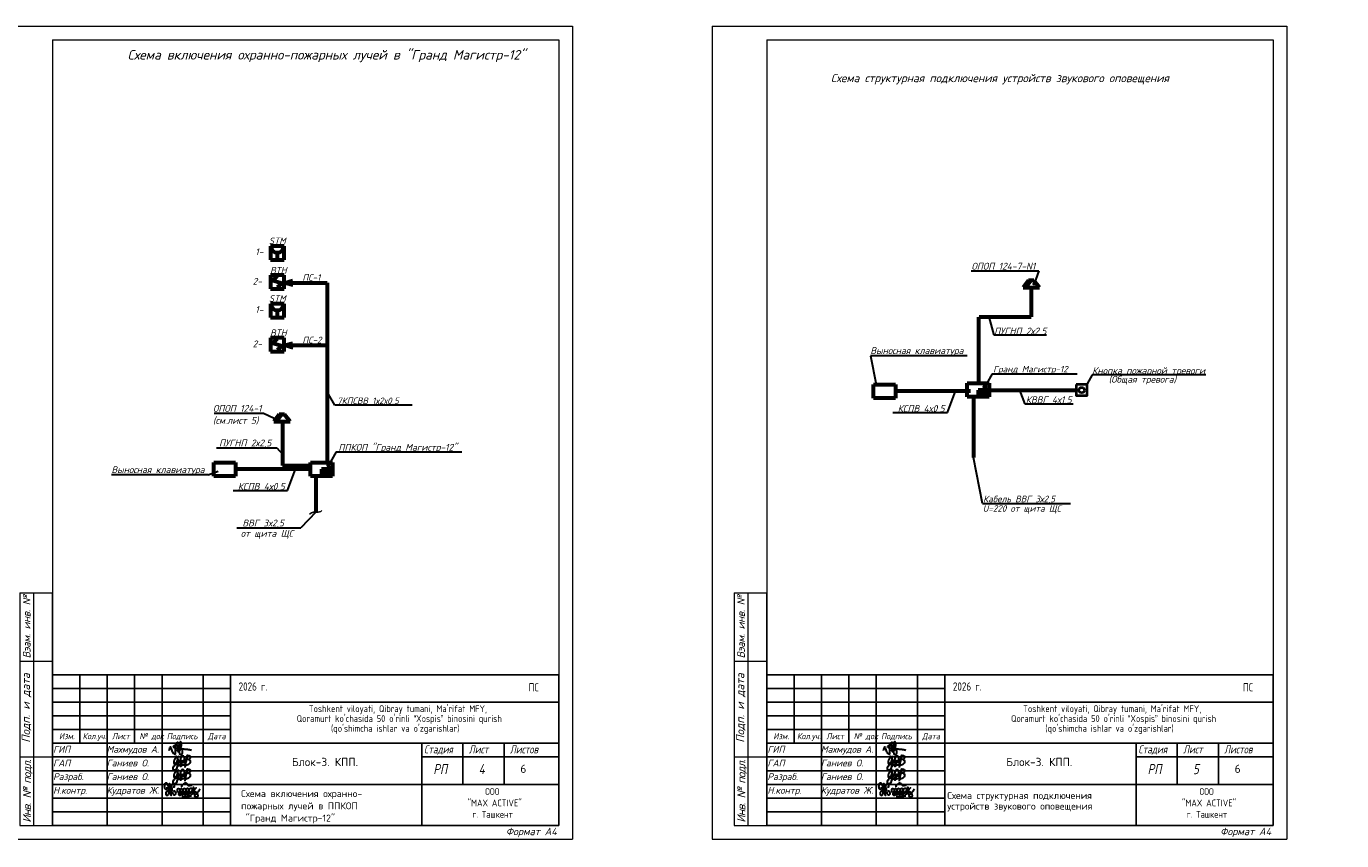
# Model space of a CAD drawing. Header units: millimetres. Extents: x 432047 to 29405049, y -633596 to -603809.
# Tile 4 of 8: x 573266 to 621337, y -633567 to -603809. Entities that reach past the tile are written whole.
import ezdxf

# ---------------------------------------------------------------- set-up
doc = ezdxf.new("R2010")
doc.units = ezdxf.units.MM
for name, pattern in [('CENTER', [50.8, 31.75, -6.35, 6.35, -6.35]), ('DASHED2', [0.375, 0.25, -0.125]), ('HIDDEN', [0.375, 0.25, -0.125])]:
    doc.linetypes.add(name, pattern=pattern)
for name, color, linetype, lineweight in [('HVA. Текст (Text) RU.0', 7, 'Continuous', 13), ('Вспомог.', 210, 'Continuous', 40), ('Выносные', 8, 'Continuous', 25), ('Контуры', 65, 'Continuous', 40), ('Лист4', 7, 'Continuous', 15), ('Надписи', 1, 'Continuous', 20), ('Разм.', 8, 'Continuous', 25), ('размер', 92, 'Continuous', 20), ('текст', 7, 'Continuous', 25), ('Формат1', 7, 'Continuous', 25)]:
    doc.layers.add(name, color=color, linetype=linetype, lineweight=lineweight)
doc.layers.add('Рамка (Sheet frame)', color=7, linetype='Continuous')
doc.styles.add('RomanS', font='romans.shx')
doc.styles.add('SPDS1', font='spds.shx', dxfattribs={"width": 0.8})
doc.styles.add('style1', font='isocpeui.ttf', dxfattribs={"height": 80})
doc.styles.add('style4', font='isocpeur.ttf', dxfattribs={"height": 350})
doc.styles.add('ГОСТ', font='isocpeur.ttf', dxfattribs={"oblique": 15, "height": 3.5})
doc.styles.add('ГОСТ 250', font='isocpeui.ttf', dxfattribs={"height": 250})
doc.styles.add('ГОСТ 300', font='isocpeur.ttf', dxfattribs={"width": 0.8, "height": 300})

# ---------------------------------------------------------------- blocks, each defined once
blk = doc.blocks.new('Штамп боковой')
at = {"layer": 'Рамка (Sheet frame)', "color": 7, "lineweight": -2}
for p, q in [((0.65, 85), (12.65, 85)), ((0.65, 85), (0.65, 0)), ((5.65, 85), (5.65, 0)), ((12.65, 0), (12.65, 85)), ((0.65, 60), (12.65, 60)), ((0.65, 25), (12.65, 25)), ((0.65, 0), (12.65, 0))]:
    blk.add_line(p, q, dxfattribs=at)
at = {"layer": 'Рамка (Sheet frame)', "color": 7, "lineweight": -2, "rotation": 90, "style": 'ГОСТ'}
for s, insert, char_height, width, attachment_point in [('{\\T0.95;\\C256;Вэам. инв. №}', (1.8, 61.01), 2.8, 25, 1), ('{\\C256;Подп. и дата}', (3.12, 42.91), 3, 28.9392, 5), ('{\\T0.9;\\C256;Инв. № подл.}', (1.8, 1.01), 3, 28.7362, 1)]:
    blk.add_mtext(s, dxfattribs=dict(at, insert=insert, char_height=char_height, width=width, attachment_point=attachment_point))
blk = doc.blocks.new('A4')
at = {"layer": 'Рамка (Sheet frame)', "color": 7, "lineweight": 20}
for p, q in [((0, 297), (210, 297)), ((0, 297), (0, 0)), ((210, 297), (210, 0)), ((20, 292), (205, 292)), ((20, 292), (20, 5)), ((205, 292), (205, 5)), ((20, 60), (20, 5)), ((20, 5), (205, 5)), ((0, 0), (210, 0))]:
    blk.add_line(p, q, dxfattribs=at)
blk.add_blockref('Штамп боковой', (7.35, 5), dxfattribs=at)
at = {"layer": 'Рамка (Sheet frame)', "color": 6, "ltscale": 0.3, "insert": (194.97, 2.41), "char_height": 2.7, "width": 22.1779, "attachment_point": 5, "style": 'ГОСТ'}
blk.add_mtext('Формат А4', dxfattribs=at)
blk = doc.blocks.new('A$C4c4061ee')
at = {"color": 184, "lineweight": 30}
blk.add_spline([(-39.7, -7.1), (-36.8, 4), (-34, 7.9), (-31.2, -0.1), (-24.1, -16.2), (-16.7, -23.5), (-13.9, -23.5), (-12.5, -17.9), (-12.5, 12.7), (-8.3, 24.8), (-4.4, 27), (-3.4, 21.4), (-5.7, 12.9), (-4.4, 8), (-4.4, -10), (-2, -12.6), (3.3, -10), (9.6, 6.1), (12.6, 19.5), (7.6, 28.9), (4.7, 26.6), (2.4, 16.6), (1.1, -1.2), (2.9, -14.2), (6.8, -24.8), (10.9, -24.8), (15, -21.3), (16.5, -17.2), (16.5, -9.9), (12, 2), (5.9, 7.4), (-2.7, 10.3), (-10, 12.1), (-17, 12.1), (-21.5, 11.2), (-22.5, 7.7), (-20, 5.4), (-14, 3.7), (-0.7, 1.8), (11, 0.5), (22.2, -1.2), (37.6, -2.6), (43.5, -3.6), (49.3, -4.5), (54.9, -6.4)], degree=3, dxfattribs=at)
blk = doc.blocks.new('x2')
at = {"color": 184, "lineweight": 30}
for points in [[(78585, 16823), (78585, 16800), (78578, 16780), (78566, 16779), (78552, 16793), (78544, 16821), (78544, 16860), (78552, 16896), (78564, 16910), (78580, 16912), (78601, 16877), (78616, 16818), (78621, 16768), (78619, 16720), (78611, 16676), (78602, 16660), (78593, 16657), (78581, 16669), (78573, 16701), (78576, 16724), (78584, 16740), (78594, 16748), (78603, 16750)], [(78621, 16751), (78648, 16780), (78651, 16827), (78645, 16873), (78641, 16894), (78640, 16890), (78642, 16883), (78649, 16847), (78651, 16827), (78656, 16789), (78660, 16746), (78664, 16706), (78667, 16672), (78670, 16661), (78668, 16666), (78667, 16673), (78662, 16732), (78659, 16755), (78657, 16779), (78656, 16786), (78664, 16778), (78674, 16781), (78681, 16806), (78681, 16850), (78685, 16876), (78696, 16889), (78711, 16888), (78728, 16865), (78731, 16843), (78727, 16825), (78716, 16823), (78709, 16824)], [(78681, 16802), (78685, 16767), (78695, 16721), (78707, 16692), (78720, 16679), (78739, 16676), (78754, 16683), (78761, 16706), (78756, 16725), (78748, 16738), (78736, 16746), (78724, 16744), (78721, 16737)], [(78797, 16717), (78799, 16789), (78806, 16801), (78818, 16800), (78841, 16772), (78848, 16732), (78854, 16681), (78849, 16663), (78835, 16661), (78825, 16677), (78828, 16710), (78841, 16744), (78856, 16774), (78870, 16795), (78889, 16793), (78903, 16760), (78909, 16701), (78909, 16673), (78892, 16667), (78877, 16683), (78882, 16713), (78895, 16740), (78901, 16769), (78910, 16791), (78930, 16803), (78950, 16791), (78958, 16755), (78963, 16717), (78965, 16682), (78952, 16673), (78932, 16676), (78931, 16706), (78946, 16742), (78966, 16782), (78978, 16800), (79002, 16799), (79017, 16771), (79021, 16716), (79017, 16685), (79006, 16671), (78991, 16674), (78983, 16708), (78998, 16742), (79019, 16775), (79039, 16800), (79068, 16805), (79086, 16776), (79091, 16716), (79082, 16687), (79061, 16684), (79050, 16697), (79066, 16740), (79088, 16767), (79107, 16798), (79110, 16823), (79111, 16819), (79125, 16691), (79125, 16695), (79121, 16755), (79122, 16767), (79132, 16785), (79154, 16805), (79162, 16810), (79158, 16808)], [(78886, 16827), (78881, 16847), (78905, 16877), (78937, 16904), (78959, 16908), (78977, 16898), (78986, 16880), (78997, 16864), (79013, 16858), (79041, 16860), (79061, 16865), (79080, 16864), (79086, 16862)], [(79121, 16760), (79131, 16746), (79145, 16737), (79160, 16728), (79174, 16710), (79187, 16686), (79192, 16665), (79190, 16644), (79182, 16633), (79161, 16630), (79145, 16632), (79135, 16643), (79134, 16657), (79144, 16670), (79157, 16684), (79172, 16700), (79187, 16716), (79206, 16740), (79225, 16769), (79240, 16791)], [(78879, 16636), (78919, 16635), (78966, 16642), (79009, 16647), (79042, 16654), (79068, 16654)]]:
    blk.add_spline(points, degree=3, dxfattribs=at)
blk = doc.blocks.new('Odil Ganiyev')
at = {"color": 184, "lineweight": 30}
for points in [[(278009, -189095), (278081, -189029), (278139, -189055), (278204, -188993)], [(278218, -189288), (278220, -189298), (278251, -189229), (278258, -189294), (278315, -189206), (278295, -189231), (278320, -189288), (278380, -189198), (278355, -189239), (278384, -189286), (278449, -189192), (278428, -189223), (278438, -189281), (278515, -189197), (278494, -189208), (278505, -189282), (278604, -188932), (278563, -189514)], [(278174, -189155), (278173, -189633), (278135, -189699), (278036, -189702), (278008, -189605), (278074, -189469), (278128, -189405), (278218, -189288)], [(278213, -189509), (278316, -189388), (278340, -189483), (278421, -189425), (278521, -189382)]]:
    blk.add_spline(points, degree=3, dxfattribs=at)
for points, knots in [([(278396, -189316), (278466, -189243), (278495, -189145), (278487, -189009), (278378, -188944), (278332, -188998), (278319, -189020), (278305, -189050), (278280, -189134), (278300, -189288), (278388, -189386)], [0, 0, 0, 0, 210.331661, 341.544209, 437.993539, 521.209993, 521.209993, 521.209993, 602.643394, 823.015149, 823.015149, 823.015149, 823.015149]), ([(278604, -188939), (278630, -188908), (278658, -188890), (278746, -188897), (278776, -188980), (278743, -189054), (278691, -189101), (278617, -189118)], [0, 0, 0, 0, 59.301687, 137.83445, 232.671471, 306.955654, 371.443461, 371.443461, 371.443461, 371.443461]), ([(278093, -189111), (278063, -189124), (277979, -189180), (277976, -189469), (278121, -189357), (278159, -189260), (278167, -189222)], [0, 0, 0, 0, 84.01965, 319.3343, 434.006974, 519.963926, 519.963926, 519.963926, 519.963926]), ([(278167, -189222), (278181, -189151), (278171, -189084), (278111, -189103), (278093, -189111)], [526.826092, 526.826092, 526.826092, 526.826092, 665.559085, 706.396126, 706.396126, 706.396126, 706.396126]), ([(278617, -189118), (278680, -189058), (278780, -189127), (278817, -189262), (278675, -189400), (278595, -189412), (278531, -189410)], [498.211239, 498.211239, 498.211239, 498.211239, 560.962433, 628.560844, 789.184895, 992.203079, 992.203079, 992.203079, 992.203079])]:
    blk.add_open_spline(points, degree=3, knots=knots, dxfattribs=at)
blk = doc.blocks.new('sdfbee333')
for name, p, xscale, yscale, zscale in [('A$C4c4061ee', (-5236, 1235), 8.662286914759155, 8.662286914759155, 8.662286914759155), ('x2', (-151986, -31497), 1.86192246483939, 1.86192246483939, 1.86192246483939)]:
    blk.add_blockref(name, p, dxfattribs=dict(xscale=xscale, yscale=yscale, zscale=zscale))
at = {"xscale": 0.7425847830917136, "yscale": 0.7425847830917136, "zscale": 0.7425847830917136, "rotation": 351.5695638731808}
for p in [(-189002, 170084), (-189002, 169584)]:
    blk.add_blockref('Odil Ganiyev', p, dxfattribs=at)
at = {"ltscale": 100, "style": 'ГОСТ 300', "width": 0.8}
for s, p in [('2026 г.', (-3042, 3357)), ('ПС', (7559, 3328))]:
    blk.add_text(s, height=300, dxfattribs=at).set_placement(p)
at = {"linetype": 'Continuous', "lineweight": 25, "style": 'ГОСТ 250'}
for s, p in [('ГИП', (-9822, 1088)), ('Махмудов А.', (-7867, 1088)), ('ГАП', (-9822, 588)), ('Ганиев О.', (-7867, 588)), ('Разраб.', (-9823, 88)), ('Ганиев О.', (-7867, 88)), ('Н.контр.', (-9822, -412)), ('Кудратов Ж.', (-7867, -412))]:
    blk.add_text(s, height=250, dxfattribs=at).set_placement(p)
at = {"ltscale": 100, "insert": (-3261, 2821), "char_height": 250, "width": 11326.72, "attachment_point": 1, "line_spacing_factor": 0.862598, "style": 'ГОСТ 300'}
blk.add_mtext("\\pi2783.35799;Toshkent viloyati, Qibray tumani, Ma'rifat MFY, \\P\\pi2343.35799;Qoramurt ko'chasida 50 o'rinli “Xospis” binosini qurish \\P\\pi3593.35799;(qo'shimcha ishlar va o'zgarishlar) ", dxfattribs=at)
at = {"color": 5, "insert": (7364, 500), "char_height": 300, "width": 1500, "attachment_point": 5, "style": 'style4'}
blk.add_mtext('6', dxfattribs=at)
at = {"ltscale": 100, "insert": (3140, -206), "char_height": 250, "width": 6095.63, "attachment_point": 1, "style": 'ГОСТ 300'}
blk.add_mtext('\\pi2827.81725;ООО \\P\\pi2187.81725;"MAX ACTIVE" \\P\\pi2357.81725;г. Ташкент', dxfattribs=at)
at = {"layer": 'текст', "color": 0, "lineweight": 25, "insert": (114, 750), "char_height": 300, "width": 7000, "attachment_point": 5, "style": 'style4'}
blk.add_mtext('Блок-3. КПП.', dxfattribs=at)

msp = doc.modelspace()

# ---------------------------------------------------------------- hatches: boundary and pattern name
at = {"linetype": 'ByBlock', "lineweight": 60}
for points in [[(608454.36, -617351.55), (608454.36, -617101.55), (608054.36, -617101.55), (608054.36, -617351.55)], [(584451.04, -620242.4), (584451.04, -619992.4), (584051.04, -619992.4), (584051.04, -620242.4)]]:
    msp.add_hatch(color=6, dxfattribs=at).paths.add_polyline_path(points)
at = {"layer": 'Контуры', "linetype": 'ByBlock', "lineweight": 60}
for points in [[(608322.18, -616982.35, 1), (608279.13, -616982.35, 1)], [(584342.68, -619839.26, 1), (584299.63, -619839.26, 1)]]:
    msp.add_hatch(color=6, dxfattribs=at).paths.add_polyline_path(points)
at = {"layer": 'Формат1', "linetype": 'Continuous', "lineweight": 30}
msp.add_hatch(color=1, dxfattribs=at).paths.add_polyline_path([(610116.28, -613223.59, 1), (610071.22, -613223.59, 1)])

# ---------------------------------------------------------------- linework, layer by layer
at = {"color": 3, "lineweight": 60}
for p, q in [((582188.67, -611842.01), (582188.67, -612342.01)), ((582688.67, -611842.01), (582188.67, -611842.01)), ((582688.67, -612342.01), (582688.67, -611842.01)), ((582188.67, -612342.01), (582688.67, -612342.01)), ((582188.67, -613949.54), (582188.67, -614449.54)), ((582688.67, -613949.54), (582188.67, -613949.54)), ((582688.67, -614449.54), (582688.67, -613949.54)), ((582188.67, -614449.54), (582688.67, -614449.54)), ((607654.36, -616851.55), (608454.36, -616851.55)), ((607654.36, -617351.55), (607654.36, -616851.55)), ((608454.36, -616851.55), (608454.36, -617351.55)), ((608454.36, -617351.55), (607654.36, -617351.55)), ((583651.04, -619742.4), (584451.04, -619742.4)), ((583651.04, -620242.4), (583651.04, -619742.4)), ((584451.04, -619742.4), (584451.04, -620242.4)), ((584451.04, -620242.4), (583651.04, -620242.4))]:
    msp.add_line(p, q, dxfattribs=at)
at = {"color": 6, "lineweight": 60}
for p, q in [((582188.67, -611842.01), (582188.67, -612342.01)), ((582688.67, -611842.01), (582188.67, -611842.01)), ((582688.67, -612342.01), (582688.67, -611842.01)), ((582188.67, -612342.01), (582688.67, -612342.01)), ((582688.67, -612906.8), (582188.67, -612906.8)), ((582188.67, -612906.8), (582188.67, -613406.8)), ((582688.67, -613406.8), (582688.67, -612906.8)), ((582720.96, -613177.6), (583010.26, -613096.33)), ((582720.96, -613177.6), (583002.75, -613257.71)), ((582188.67, -613406.8), (582688.67, -613406.8)), ((582188.67, -613949.54), (582188.67, -614449.54)), ((582688.67, -613949.54), (582188.67, -613949.54)), ((582688.67, -614449.54), (582688.67, -613949.54)), ((582188.67, -614449.54), (582688.67, -614449.54)), ((582688.67, -615191.89), (582188.67, -615191.89)), ((582188.67, -615191.89), (582188.67, -615691.89)), ((582688.67, -615691.89), (582688.67, -615191.89)), ((582188.67, -615691.89), (582688.67, -615691.89)), ((582720.96, -615462.7), (583010.26, -615381.42)), ((582720.96, -615462.7), (583002.75, -615542.8))]:
    msp.add_line(p, q, dxfattribs=at)
at = {"color": 3, "linetype": 'ByBlock', "lineweight": 60}
for p, q in [((582438.67, -612077.72), (582438.67, -612342.01)), ((582438.67, -612077.72), (582438.67, -612342.01)), ((582269.41, -613098.66), (582444.88, -612943.88)), ((582269.41, -613098.66), (582269.41, -613098.66)), ((582269.41, -613098.66), (582610.68, -613200.27)), ((582610.68, -613200.27), (582431.06, -613352.67)), ((582438.67, -614185.25), (582438.67, -614449.54)), ((582438.67, -614185.25), (582438.67, -614449.54)), ((582269.41, -615383.76), (582444.88, -615228.98)), ((582269.41, -615383.76), (582269.41, -615383.76)), ((582269.41, -615383.76), (582610.68, -615485.36)), ((582610.68, -615485.36), (582431.06, -615637.77))]:
    msp.add_line(p, q, dxfattribs=at)
at = {"color": 6, "linetype": 'HIDDEN', "lineweight": 60}
for p, q in [((582720.96, -613177.6), (584259.43, -613177.6)), ((582720.96, -615462.7), (584259.43, -615462.7))]:
    msp.add_line(p, q, dxfattribs=at)
at = {"color": 1, "lineweight": 60}
for p, q in [((609894.01, -613091.98), (609694.01, -613351.88)), ((609694.01, -613351.88), (610290.34, -613351.88)), ((609980.97, -613091.98), (609780.97, -613351.88)), ((610090.34, -613091.98), (609894.01, -613091.98)), ((610290.34, -613351.88), (610090.34, -613091.98)), ((604230.69, -616902.51), (605030.69, -616902.51)), ((604230.69, -617402.51), (604230.69, -616902.51)), ((605030.69, -616902.51), (605030.69, -617402.51)), ((605030.69, -617402.51), (604230.69, -617402.51)), ((582509.06, -617989.2), (582309.06, -618249.1)), ((582596.02, -617989.2), (582396.02, -618249.1)), ((582705.39, -617989.2), (582509.06, -617989.2)), ((582905.39, -618249.1), (582705.39, -617989.2)), ((582309.06, -618249.1), (582905.39, -618249.1)), ((580115.98, -619750.57), (580915.98, -619750.57)), ((580115.98, -620250.57), (580115.98, -619750.57)), ((580915.98, -619750.57), (580915.98, -620250.57)), ((580915.98, -620250.57), (580115.98, -620250.57))]:
    msp.add_line(p, q, dxfattribs=at)
at = {"color": 6, "linetype": 'DASHED2', "lineweight": 60}
for p, q in [((609984.57, -613351.88), (609984.57, -614424.02)), ((608078.36, -614424.02), (609984.57, -614424.02)), ((608078.36, -616819.01), (608078.36, -614424.02)), ((582628.56, -618249.1), (582628.56, -619852.8)), ((582628.56, -619852.8), (583651.04, -619852.8))]:
    msp.add_line(p, q, dxfattribs=at)
at = {"color": 0, "linetype": 'Continuous', "lineweight": 30}
for p, q in [((608638.85, -615098.9), (608453.66, -614424.02)), ((610552.21, -615098.9), (608638.85, -615098.9)), ((612220, -616543.65), (612034.81, -616871.5)), ((616371.14, -616543.65), (612220, -616543.65)), ((609765.19, -617610), (609580, -617101.55)), ((611522.87, -617610), (609765.19, -617610))]:
    msp.add_line(p, q, dxfattribs=at)
at = {"color": 0, "lineweight": 30}
for p, q in [((584546.83, -617655.59), (584259.43, -617164.17)), ((587363.47, -617655.59), (584546.83, -617655.59))]:
    msp.add_line(p, q, dxfattribs=at)
at = {"color": 6, "linetype": 'ByBlock', "lineweight": 60}
for p, q in [((608454.36, -617101.55), (608054.36, -617101.55)), ((608054.36, -617101.55), (608054.36, -617351.55)), ((584451.04, -619992.4), (584051.04, -619992.4)), ((584051.04, -619992.4), (584051.04, -620242.4)), ((584451.04, -620242.4), (584451.04, -619992.4))]:
    msp.add_line(p, q, dxfattribs=at)
for p, q in [((574225, -627508.66), (592725, -627508.66)), ((574225, -627508.66), (574225, -633008.66)), ((575225, -627508.66), (575225, -630008.66)), ((576225, -627508.66), (576225, -633008.66)), ((577225, -627508.66), (577225, -630008.66)), ((578225, -627508.66), (578225, -633008.66)), ((579725, -627508.66), (579725, -633008.66)), ((580725, -627508.66), (580725, -633008.66)), ((600330, -627508.66), (618830, -627508.66)), ((600330, -627508.66), (600330, -633008.66)), ((601330, -627508.66), (601330, -630008.66)), ((602330, -627508.66), (602330, -633008.66)), ((603330, -627508.66), (603330, -630008.66)), ((604330, -627508.66), (604330, -633008.66)), ((605830, -627508.66), (605830, -633008.66)), ((606830, -627508.66), (606830, -633008.66)), ((574225, -628008.66), (580725, -628008.66)), ((600330, -628008.66), (606830, -628008.66)), ((574225, -628508.66), (580725, -628508.66)), ((580725, -628508.66), (592725, -628508.66)), ((600330, -628508.66), (606830, -628508.66)), ((606830, -628508.66), (618830, -628508.66)), ((574225, -629008.66), (580725, -629008.66)), ((600330, -629008.66), (606830, -629008.66)), ((574225, -629508.66), (580725, -629508.66)), ((600330, -629508.66), (606830, -629508.66)), ((574225, -630008.66), (592725, -630008.66)), ((587725, -630008.66), (587725, -633008.66)), ((589225, -630008.66), (589225, -630508.66)), ((589225, -630008.66), (589225, -631508.66)), ((589225, -630008.66), (589225, -631508.66)), ((590725, -630008.66), (590725, -630508.66)), ((590725, -630008.66), (590725, -631508.66)), ((590725, -630008.66), (590725, -631508.66)), ((600330, -630008.66), (618830, -630008.66)), ((613830, -630008.66), (613830, -633008.66)), ((615330, -630008.66), (615330, -630508.66)), ((615330, -630008.66), (615330, -631508.66)), ((615330, -630008.66), (615330, -631508.66)), ((616830, -630008.66), (616830, -630508.66)), ((616830, -630008.66), (616830, -631508.66)), ((616830, -630008.66), (616830, -631508.66)), ((574225, -630508.66), (580725, -630508.66)), ((587725, -630508.66), (592725, -630508.66)), ((600330, -630508.66), (606830, -630508.66)), ((613830, -630508.66), (618830, -630508.66)), ((574225, -631008.66), (580725, -631008.66)), ((600330, -631008.66), (606830, -631008.66)), ((574225, -631508.66), (592725, -631508.66)), ((600330, -631508.66), (618830, -631508.66)), ((574225, -632008.66), (580725, -632008.66)), ((600330, -632008.66), (606830, -632008.66)), ((574225, -632508.66), (580725, -632508.66)), ((600330, -632508.66), (606830, -632508.66))]:
    msp.add_line(p, q)
for points in [[(583617.7, -621633.36), (583693.01, -621587.36), (583761.11, -621564.43), (583822.88, -621557.18), (583879.2, -621558.21), (583930.93, -621560.12), (583978.95, -621555.52), (584024.14, -621537.01), (584067.38, -621497.18)], [(574225, -633008.66), (592725, -633008.66), (592725, -627508.66)], [(574225, -633008.66), (592725, -633008.66), (592725, -627508.66)], [(574225, -633008.66), (592725, -633008.66), (592725, -627508.66)], [(574225, -633008.66), (592725, -633008.66), (592725, -627508.66)], [(600330, -633008.66), (618830, -633008.66), (618830, -627508.66)], [(600330, -633008.66), (618830, -633008.66), (618830, -627508.66)], [(600330, -633008.66), (618830, -633008.66), (618830, -627508.66)], [(600330, -633008.66), (618830, -633008.66), (618830, -627508.66)]]:
    msp.add_lwpolyline(points)
at = {"color": 3, "linetype": 'ByBlock', "lineweight": 60}
for centre in [(582438.67, -611842.01), (582438.67, -611842.01), (582438.67, -613949.54), (582438.67, -613949.54)]:
    msp.add_arc(centre, 235.7, 180, 0, dxfattribs=at)
at = {"layer": 'Вспомог.', "color": 0, "lineweight": 30}
for p, q in [((608563.5, -616502.51), (608300.88, -616980.37)), ((608563.5, -616502.51), (611665.45, -616502.51)), ((584584, -619359.42), (584321.38, -619837.28)), ((584584, -619359.42), (589188.12, -619359.6)), ((608214.82, -621249.09), (607878.36, -619569.01)), ((608214.82, -621249.09), (611429.77, -621248.93)), ((580959.48, -622129.9), (583293.37, -622129.9))]:
    msp.add_line(p, q, dxfattribs=at)
at = {"layer": 'Выносные', "color": 0, "lineweight": 30}
for p, q in [((607794.64, -612745.97), (610265.38, -612745.97)), ((604112.02, -615846.93), (604324.4, -616902.51)), ((607644.16, -615846.93), (604112.02, -615846.93)), ((606930.71, -617920.65), (607222.02, -617142.52)), ((580131.78, -617950.22), (581937.6, -617950.22)), ((581937.6, -617950.22), (582510.7, -618213.36)), ((604938.61, -617920.65), (606930.71, -617920.65)), ((580221.56, -619206.71), (582418.21, -619206.71)), ((582418.21, -619206.71), (582628.56, -619440.86)), ((579908.8, -620199.06), (580272.03, -620060.39)), ((582816, -620768.7), (583107.31, -619990.58)), ((579908.8, -620199.06), (576376.66, -620199.06)), ((580823.9, -620768.7), (582816, -620768.7))]:
    msp.add_line(p, q, dxfattribs=at)
at = {"layer": 'Выносные', "color": 6, "linetype": 'DASHED2', "lineweight": 60}
msp.add_line((584259.43, -613177.6), (584259.43, -613177.6), dxfattribs=at)
at = {"layer": 'Выносные', "color": 1, "linetype": 'DASHED2', "lineweight": 60}
for p, q in [((607765.75, -617142.52), (605030.69, -617142.52)), ((583651.04, -619990.58), (580915.98, -619990.58))]:
    msp.add_line(p, q, dxfattribs=at)
at = {"layer": 'Контуры', "color": 6, "linetype": 'ByBlock', "lineweight": 60}
for centre in [(608300.65, -616982.35), (584321.15, -619839.26)]:
    msp.add_circle(centre, 21.52, dxfattribs=at)
at = {"layer": 'Разм.', "color": 6, "linetype": 'DASHED2', "lineweight": 60}
for p, q in [((609984.57, -614424.02), (609984.57, -614424.02)), ((608454.36, -617101.55), (611634.81, -617101.55)), ((607878.36, -617319.01), (607878.36, -619569.01))]:
    msp.add_line(p, q, dxfattribs=at)
at = {"layer": 'Разм.', "color": 0, "lineweight": 30}
msp.add_line((583851.04, -621557.7), (583293.37, -622129.9), dxfattribs=at)
at = {"layer": 'Разм.', "color": 1, "lineweight": 40}
msp.add_lwpolyline([(611634.81, -616901.55), (611634.81, -617301.55), (612034.81, -617301.55), (612034.81, -616901.55)], close=True, dxfattribs=at)
msp.add_circle((611834.81, -617101.55), 100, dxfattribs=at)
at = {"layer": 'размер', "color": 6, "linetype": 'DASHED2', "lineweight": 60}
for p, q in [((584259.43, -613177.6), (584259.43, -613177.6)), ((584259.43, -613177.6), (584259.43, -619742.4)), ((583851.04, -620250.57), (583851.04, -621557.7))]:
    msp.add_line(p, q, dxfattribs=at)
at = {"layer": 'Формат1', "color": 0, "linetype": 'Continuous', "lineweight": 30}
msp.add_line((610265.38, -612745.97), (610093.75, -613223.59), dxfattribs=at)
msp.add_circle((610093.75, -613223.59), 22.53, dxfattribs=at)

# ---------------------------------------------------------------- block references
for p in [(511734.05, -631439.82), (537971.53, -631439.82), (561062.58, -631439.82), (584066.52, -631439.82), (610171.53, -631439.82)]:
    msp.add_blockref('sdfbee333', p)
at = {"layer": 'Рамка (Sheet frame)', "ltscale": 2, "xscale": 100, "yscale": 100, "zscale": 100}
for p in [(572225, -633508.66), (598330, -633508.66)]:
    msp.add_blockref('A4', p, dxfattribs=at)

# ---------------------------------------------------------------- texts
at = {"style": 'style1', "width": 0.8}
for s, height, p in [('Изм.', 225, (574462.14, -629859.09)), ('Кол.уч.', 225, (575326.74, -629859.09)), ('Лист', 225, (576396.68, -629859.09)), ('№ док', 225, (577400.24, -629859.09)), ('Подпись', 225, (578400.24, -629859.09)), ('Дата', 225, (579900.24, -629859.09)), ('Изм.', 225, (600567.14, -629859.09)), ('Кол.уч.', 225, (601431.75, -629859.09)), ('Лист', 225, (602501.68, -629859.09)), ('№ док', 225, (603505.24, -629859.09)), ('Подпись', 225, (604505.24, -629859.09)), ('Дата', 225, (606005.24, -629859.09)), ('Стадия', 297, (587803.02, -630376.8)), ('Лист', 297, (589439.63, -630376.8)), ('Листов', 297, (590939.63, -630376.8)), ('Стадия', 297, (613908.02, -630376.8)), ('Лист', 297, (615544.64, -630376.8)), ('Листов', 297, (617044.64, -630376.8)), ('РП', 371.25, (588139.66, -631136.03)), ('4', 371.25, (589797.6, -631136.14)), ('РП', 371.25, (614244.67, -631136.03)), ('5', 371.25, (615902.61, -631136.14))]:
    msp.add_text(s, height=height, dxfattribs=at).set_placement(p)
at = {"style": 'RomanS'}
for s, p in [('Схема включения охранно-', (581116.14, -631972.93)), ('Схема структурная подключения ', (606921.14, -632041.75)), ('пожарных лучей в ППКОП ', (581116.14, -632419.86)), (' "Гранд Магистр-12"', (581116.14, -632866.79)), ('устройств звукового оповещения', (606921.14, -632430.01))]:
    msp.add_text(s, height=250.8465, dxfattribs=at).set_placement(p)
at = {"color": 0, "lineweight": 60, "attachment_point": 4, "style": 'ГОСТ'}
for s, insert, char_height, width in [('Схема включения охранно-пожарных лучей в "Гранд Магистр-12"', (576965.95, -604896.33), 350, 18043.8805), ('STM ', (582132.64, -611647.65), 240, 1367.6804), ('ПС-1', (583355.78, -612985.47), 240, 1480.0524), ('STM ', (582132.64, -613755.17), 240, 1124.0844), ('ПС-2', (583355.78, -615270.57), 240, 1480.0524), ('7КПСВВ 1х2х0,5', (584623.03, -617520.48), 240, 18043.8805)]:
    msp.add_mtext(s, dxfattribs=dict(at, insert=insert, char_height=char_height, width=width))
at = {"color": 0, "attachment_point": 4, "style": 'ГОСТ'}
for s, insert, char_height, width in [('1-', (581632.44, -612049.02), 250, 1287.0137), ('{\\fISOCPEUR|b0|i0|c204|p34;ВТН }', (582172.57, -612726.35), 250, 1119.0701), ('2-', (581536.11, -613127.26), 250, 503.5885), ('1-', (581632.44, -614156.55), 250, 518.9126), ('2-', (581536.11, -615412.36), 250, 503.5885), ('{\\fISOCPEUR|b0|i0|c204|p34;ВТН }', (582172.57, -615011.44), 250, 1119.0701), ('Гранд Магистр-12', (608598.76, -616369.22), 240, 18043.8805), ('Кабель ВВГ 3х2,5', (608234.21, -621107.87), 240, 18043.8805), ('U=220 от щита ЩС', (608217.81, -621460.18), 240, 18043.8805), ('от щита ЩС', (581101.71, -622372.66), 250, 18043.8805)]:
    msp.add_mtext(s, dxfattribs=dict(at, insert=insert, char_height=char_height, width=width))
at = {"color": 0, "lineweight": 40, "insert": (584672.87, -619226.37), "char_height": 250, "width": 18043.8805, "attachment_point": 4, "style": 'ГОСТ'}
msp.add_mtext('ППКОП "Гранд Магистр-12" ', dxfattribs=at)
at = {"layer": 'HVA. Текст (Text) RU.0', "color": 7, "linetype": 'CENTER', "attachment_point": 4, "style": 'SPDS1'}
for s, insert, char_height, width in [('\\pi18268.08077;{\\fISOCPEUR|b0|i0|c204|p34;ООО "MAX ACTIVE" }', (431852.39, -608342.71), 1585.7444, 51251.8696), ("\\pi959.55897;{\\fISOCPEUR|b0|i1|c204|p34;\\W1;\\C256;Toshkent viloyati, Qibray tumani, Ma'rifat MFY, \\P\\pi775.54382;Qoramurt ko'chasida 50 o'rinli “Xospis” binosini \\P\\pi10012.09685;qurish \\P\\pi3772.81655;(qo'shimcha ishlar va o'zgarishlar)} ", (446030.32, -616843.14), 700, 22624.2695)]:
    msp.add_mtext(s, dxfattribs=dict(at, insert=insert, char_height=char_height, width=width))
at = {"layer": 'Лист4', "color": 0, "style": 'ГОСТ'}
for s, insert, char_height, width, attachment_point in [('\\pi6608.7;Общие указания\\P\\pi0;{\\H1.8333x; }\\P^IНастоящий проект разработан на основании задания на проектирование от заказчика.{\\H1.6481x;\\P^I}Рабочие чертежи разработаны в соответствии с действующими нормами, правилами и стандартами.{\\H1.6276x; }\\P^I{\\C256;Для предупреждения возможности развития пожара, проектом предусмотрено устройство системы охранно-пожарной сигнализации. \\P^IВ помещениях, контролируемых от пожара, приняты дымовые оптико-электронные извещатели ИП 212-41М, ручные пожарные извещатели ИПР 513-10.\\P^IПри срабатывании пожарных извещателей сигналы передаются на приборы приемно-контрольные "Гранд Магистр-12" (далее ППКОП Гранд Магистр-12"), которые необходимо установить в комнате охраны(по месту).\\P^IДля оповещения персонала о пожаре, в здании к ППКОП "Гранд Магистр-12" подключаются комбинированные оповещатели ОПОП 124-7.\\P^IПо степени обеспечения надежности электроснабжения электроприемники охранно-пожарной сигнализации относятся к первой категории.\\P^IДля бесперебойной работы системы охранно-пожарной сигнализации проектом предусмотрено резервное питание от встроенных аккумуляторов, которые обеспечивают питание вышеуказанной системы в дежурном режиме в течении 24ч и в режиме "Тревога" не менее 3ч. }\\P^IВдоль эвакуационных путей в коридорах к установке приняты {\\H1.6249x; }комбинированные оповещатели ОПОП 124-7, установленные на высоте не менее 2,3 м от уровня пола и не менее 0,15 м от уровня потолка.{\\H1.625x; }\\P^IОповещение о пожаре выполнено второго типа согласно ШНК 2.04.09-07 {\\H1.625x; }(Приложение 11).{\\H1.725x;\\P^I}Звуковые сигналы обеспечивают уровень звука не менее 75 ДБА на {\\H1.6792x; }расстоянии 3 м от оповещателя но не более 120 ДБА в любой точке, защищаемого помещения.{\\H1.631x; }\\P^IШлейфы оповещателей ОПОП 124-7 выполнить проводом ПУГНП 2х2,5.{\\H1.6248x; }\\P^IВсе электромонтажные работы вести в соответствии с ПУЭ-2007.{\\H1.6251x; \\P\\pi886.26;\\H0.61535x;\\C256; Также руководствоваться требованиями МСН 2.02.01-97 "Пожарная \\P\\pi0;безопасность зданий и сооружений".}', (502605.58, -605005.09), 300, 18023.3091, 1), ('КСПВ 4х0,5', (605967.69, -617649.08), 250, 11955.0189, 2), ('КСПВ 4х0,5', (581852.98, -620497.13), 250, 11955.0189, 2), ('ВВГ 3х2,5', (581922.25, -621834.73), 250, 11955.0189, 2)]:
    msp.add_mtext(s, dxfattribs=dict(at, insert=insert, char_height=char_height, width=width, attachment_point=attachment_point))
at = {"layer": 'Надписи', "color": 0, "style": 'ГОСТ', "oblique": 15}
msp.add_text('Схема структурная подключения устройств звукового оповещения ', height=300, dxfattribs=at).set_placement((602670, -605850, 218809.9))
at = {"layer": 'текст', "color": 0, "lineweight": 20, "style": 'ГОСТ', "oblique": 15}
for s, p in [('ОПОП 124-7-N1', (607807.2, -612699.27)), ('ПУГНП 2х2,5', (608636.87, -615069.21)), ('Кнопка пожарной тревоги', (612218.02, -616513.96)), ('(Общая тревога)', (612819.87, -616830.92)), ('ОПОП 124-1', (580088.09, -617895.91)), ('КВВГ 4х1,5', (609791.38, -617580.31)), ('(см.лист 5)', (580088.09, -618335.78))]:
    msp.add_text(s, height=250, dxfattribs=at).set_placement(p)
at = {"layer": 'текст', "color": 0, "lineweight": 30, "style": 'ГОСТ', "oblique": 15}
for s, p in [('Выносная клавиатура ', (604112.02, -615782.17)), ('ПУГНП 2х2,5', (580310.87, -619157.55)), ('Выносная клавиатура ', (576376.66, -620134.3))]:
    msp.add_text(s, height=250, dxfattribs=at).set_placement(p)

doc.saveas('drawing.dxf')
